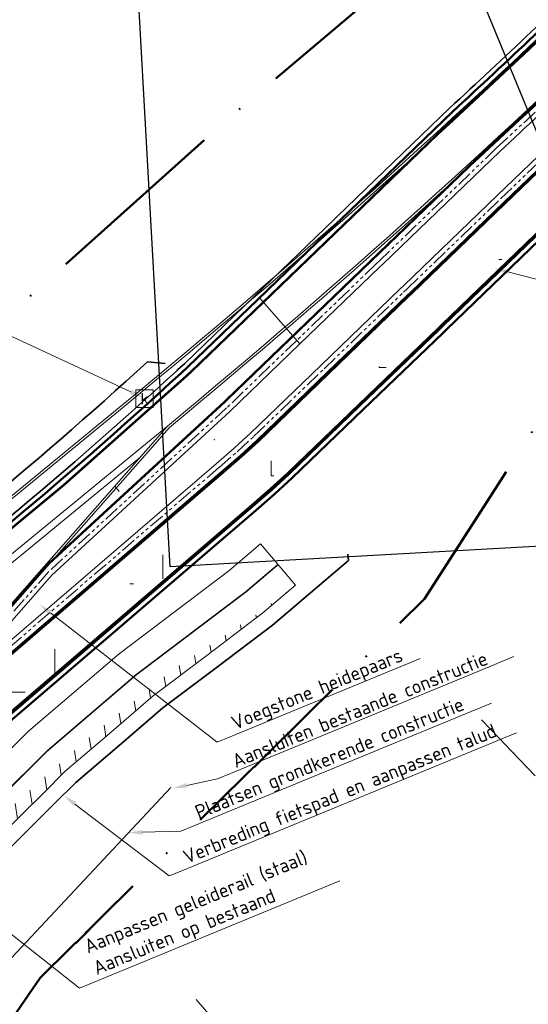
# Model space of a CAD drawing. Header units: metres. Extents: x 125342 to 129425, y 451189 to 457051.
# Tile 46 of 68: x 127607 to 127640, y 451770 to 451833. Entities that reach past the tile are written whole.
import ezdxf
from ezdxf import colors
from ezdxf.entities.mleader import LeaderData, LeaderLine
from ezdxf.enums import TextEntityAlignment as Align
from ezdxf.math import Vec2, Vec3

# ---------------------------------------------------------------- set-up
doc = ezdxf.new("R2010")
doc.units = ezdxf.units.M
for name, pattern in [('VH-RWSBAND', [24, 10, -2, 2, -2, 2, -2, 2, -2]), ('VW-3-3_STREEP', [6, 3, -3]), ('VW-30-270_STREEP', [3, 0.3, -2.7]), ('XX-CENTER', [8, 5, -1, 1, -1]), ('XX-PROJECTGRENS', [18, 12, -3, 0, -3])]:
    doc.linetypes.add(name, pattern=pattern)
doc.layers.get('Defpoints').update_dxf_attribs({"color": 30})
for name, color, linetype, lineweight in [('B-WE-KOLK-HERGEBRUIK', 1, 'Continuous', 25), ('B-WE-VH-KANTVERHARDING-G', 60, 'Continuous', 18), ('N-WE-BV-GELEIDECONSTRUCTIE_GELEIDERAIL-G', 210, 'BV-GELEIDERAIL', 35), ('N-WE-GK-KEERWAND_DAMWAND-G', 30, 'Continuous', 35), ('N-WE-GW-BERM-G', 90, 'Continuous', 35), ('N-WE-KG-GRENS_PROJECT_NIEUW-G', 7, 'XX-PROJECTGRENS', 50), ('N-WE-VH-KANTOPSLUITING_ACHTERKANTBAND-G', 5, 'Continuous', 35), ('N-WE-VH-KANTOPSLUITING_TROTTOIRBAND_RWS-G', 210, 'VH-RWSBAND', 35), ('N-WE-VH-KANTVERHARDING-G', 210, 'Continuous', 50), ('N-WE-VH-VERHARDING_ASFALT_FIETS_ZWART-O', 10, 'Continuous', 18), ('N-WE-VH-VERHARDING_VERBREDING_FUNDERING_FIETSPAD', 252, 'Continuous', 18), ('N-WE-VW-AANPIJLING-G', 7, 'Continuous', 18), ('N-WE-VW-MARKERING_LANGS_STREEP_30270_010-G', 7, 'VW-30-270_STREEP', 13), ('N-WE-VW-MARKERING_LANGS_STREEP_33_015-G', 7, 'VW-3-3_STREEP', 13), ('N-WE-VW-MARKERING_LANGS_STREEP_DOORGETROKKEN_015-G', 7, 'Continuous', 13), ('X-XX-AL-T18', 7, 'Continuous', 18), ('X-XX-AL-VERWIJZING_DOORSNEDE-G', 7, 'XX-CENTER', 18)]:
    doc.layers.add(name, color=color, linetype=linetype, lineweight=lineweight)
doc.layers.add('X-XX-AL-TEKENBLAD_HULPLIJN-G', color=2, linetype='Continuous', lineweight=18, plot=False)
doc.styles.add('NLCS-ISO', font='NLCS-ISO.ttf')
doc.styles.add('NLCS-ISO-M500-T18', font='NLCS-ISO.ttf', dxfattribs={"height": 0.9})
doc.linetypes.add('BV-GELEIDERAIL', pattern='A,10,-3,[108,NLCS.shx,S=1,R=0,X=0,Y=0],-3', length=16)

# ---------------------------------------------------------------- blocks, each defined once
blk = doc.blocks.new('Locatie dwarsprofiel2')
blk.add_point((0, 0))
at = {"layer": 'X-XX-AL-VERWIJZING_DOORSNEDE-G', "flags": 128}
blk.add_lwpolyline([(25, 0), (50, 0)], dxfattribs=at)
at = {"layer": 'X-XX-AL-VERWIJZING_DOORSNEDE-G', "linetype": 'Continuous', "style": 'NLCS-ISO'}
for tag, p in [('nummer1', (-50, -2)), ('nummer2', (50, -2))]:
    blk.add_attdef(tag, text='', height=5, dxfattribs=at).set_placement(p, align=Align.TOP_CENTER)

msp = doc.modelspace()

# ---------------------------------------------------------------- hatches: boundary and pattern name
at = {"layer": 'N-WE-VW-AANPIJLING-G'}
h = msp.add_hatch(dxfattribs=at)
h.set_pattern_fill('ANGLE', color=256)
h.set_pattern_definition([(0, (0, 0), (0, 6.985), [5.08, -1.905]), (90, (0, 0), (-6.985, 4e-16), [5.08, -1.905])])
edge = h.paths.add_edge_path()
edge.add_arc((127347.003, 452093.193), 400, 306.54136, 313.85906)
edge.add_line((127624.158, 451804.775), (127653.769, 451833.23))
edge.add_arc((127861.636, 451616.916), 300, 126.83141, 133.85906, ccw=False)
edge.add_line((127681.797, 451857.037), (127687.614, 451861.121))

# ---------------------------------------------------------------- linework, layer by layer
at = {"layer": 'B-WE-VH-KANTVERHARDING-G', "const_width": 0.15, "flags": 128}
msp.add_lwpolyline([(127626.883, 451810.139, 0.000028), (127626.883, 451810.139), (127626.883, 451810.14, 0.000028), (127626.883, 451810.14, 0.000028)], format="xyb", dxfattribs=at)
at = {"layer": 'Defpoints', "flags": 128}
for points in [[(127609.199, 451927.704), (128085.458, 451954.247), (128092.693, 451824.443), (127616.433, 451797.9)], [(127609.199, 451927.704), (128085.458, 451954.247), (128092.693, 451824.443), (127616.433, 451797.9)], [(127177.266, 451697.063), (127618.151, 451879.129), (127667.773, 451758.965), (127226.888, 451576.899)], [(127177.266, 451697.063), (127618.151, 451879.129), (127667.773, 451758.965), (127226.888, 451576.899)]]:
    msp.add_lwpolyline(points, close=True, dxfattribs=at)
at = {"layer": 'N-WE-GW-BERM-G', "flags": 128}
for points in [[(127616.108, 451811.019), (127614.967, 451811.139)], [(127627.902, 451798.717), (127627.936, 451798.298)]]:
    msp.add_lwpolyline(points, dxfattribs=at)
at = {"layer": 'N-WE-VW-MARKERING_LANGS_STREEP_30270_010-G', "const_width": 0.1, "flags": 128}
msp.add_lwpolyline([(127582.688, 451758.97), (127584.327, 451760.654), (127584.806, 451761.143), (127589.124, 451765.543), (127593.023, 451769.517), (127597.989, 451775.009), (127602.902, 451780.441), (127604.201, 451781.736), (127605.532, 451783.063), (127607.021, 451784.548), (127608.463, 451785.986), (127611.339, 451788.449), (127614.226, 451790.921), (127617.73, 451793.569), (127621.318, 451796.28), (127623.396, 451798.047)], dxfattribs=at)
at = {"layer": 'X-XX-AL-TEKENBLAD_HULPLIJN-G'}
for p, q in [((127624.802, 451812.301), (127622.215, 451815.244)), ((127603.15, 451792.097), (127616.25, 451806.979)), ((127603.255, 451791.988), (127616.378, 451806.898)), ((127613.126, 451802.75), (127612.842, 451803.098))]:
    msp.add_line(p, q, dxfattribs=at)
at = {"layer": 'X-XX-AL-TEKENBLAD_HULPLIJN-G', "flags": 128}
for points in [[(127626.571, 451810.464), (127631.704, 451815.405), (127631.941, 451815.633), (127637.97, 451821.435), (127645.419, 451828.583), (127649.534, 451832.531)], [(127649.638, 451832.423), (127645.522, 451828.475), (127638.074, 451821.327), (127632.045, 451815.525), (127631.808, 451815.297), (127626.675, 451810.356)], [(127628.582, 451808.374), (127633.715, 451813.315), (127633.952, 451813.543), (127639.979, 451819.344), (127647.426, 451826.491), (127651.542, 451830.439)], [(127651.645, 451830.331), (127647.53, 451826.382), (127640.083, 451819.236), (127634.056, 451813.435), (127633.819, 451813.207), (127628.686, 451808.266)], [(127582.84, 451773.426), (127594.215, 451782.501), (127603.606, 451790.207), (127619.783, 451804.089), (127620.957, 451805.105), (127622.018, 451806.082), (127626.571, 451810.464)], [(127626.675, 451810.356), (127622.121, 451805.973), (127621.057, 451804.993), (127619.881, 451803.975), (127603.702, 451790.092), (127594.309, 451782.385), (127582.933, 451773.309)], [(127577.033, 451778.836), (127589.277, 451788.604), (127613.365, 451808.368)], [(127613.46, 451808.252), (127589.371, 451788.488), (127577.121, 451778.714)], [(127584.648, 451771.159), (127596.039, 451780.247), (127605.47, 451787.985), (127621.677, 451801.892), (127622.888, 451802.942), (127624.006, 451803.97), (127628.582, 451808.374)], [(127628.686, 451808.266), (127624.108, 451803.86), (127622.988, 451802.83), (127621.775, 451801.779), (127605.566, 451787.87), (127596.133, 451780.13), (127584.742, 451771.042)], [(127578.737, 451776.485), (127591.101, 451786.35), (127615.204, 451806.126)], [(127614.421, 451804.902), (127591.384, 451786), (127579.001, 451776.12)]]:
    msp.add_lwpolyline(points, dxfattribs=at)
at = {"layer": 'X-XX-AL-TEKENBLAD_HULPLIJN-G', "extrusion": (0, 0, -1)}
for radius, end in [(500.3, 230.63099), (500.45, 230.63099), (503.2, 230.63099), (503.35, 230.47202)]:
    msp.add_arc((-127296.018, 452195.139), radius, 225.7161, end, dxfattribs=at)

# ---------------------------------------------------------------- next in the draw order: leaders
at = {"layer": 'X-XX-AL-T18'}
ml = msp.add_multileader_mtext('Standard', dxfattribs=at)
ml.set_content('Vervangen deklaag kunstwerk en aanpassen markering\\Pten behoeve van aanpassen wegindeling', color=7, style='NLCS-ISO-M500-T18')
ml.set_leader_properties(color=256, lineweight=-1)
ml.build(insert=Vec2(0, 0))
ml.multileader.update_dxf_attribs({"text_left_attachment_type": 5, "text_right_attachment_type": 5, "dogleg_length": 0.9, "arrow_head_size": 0.9})
ctx = ml.context
ctx.base_point, ctx.char_height, ctx.arrow_head_size, ctx.landing_gap_size, ctx.plane_origin, ctx.plane_x_axis, ctx.plane_y_axis = Vec3(127675.386, 451807.526), 0.9, 0.9, 0.45, Vec3(127663.932, 451800.413), Vec3(0.998451, 0.055646), Vec3(-0.055646, 0.998451)
ctx.left_attachment, ctx.right_attachment = 5, 5
notes = []
notes.append((ctx, [(0, (1, 1, 0), (127674.487, 451807.476), (0.998451, 0.055646), 0.9, [(0, [(127637.368, 451817.171)], 0, [])])]))
ctx.mtext.insert, ctx.mtext.text_direction, ctx.mtext.rotation, ctx.mtext.flow_direction = Vec3(127675.687, 451810.217), Vec3(0.998451, 0.055646), 0.055675, 5
ctx.mtext.has_bg_fill, ctx.mtext.bg_color, ctx.mtext.bg_scale_factor, ctx.mtext.bg_transparency, ctx.mtext.use_window_bg_color = 1, -1027028792, 1.5, 0, 1
ml = msp.add_multileader_mtext('Standard', dxfattribs=at)
ml.set_content('Plaatsen grondkerende constructie', color=7, style='NLCS-ISO-M500-T18')
ml.set_leader_properties(color=256, lineweight=-1)
ml.build(insert=Vec2(0, 0))
ml.multileader.update_dxf_attribs({"text_left_attachment_type": 5, "text_right_attachment_type": 5, "dogleg_length": 0.9, "arrow_head_size": 0.9})
ctx = ml.context
ctx.base_point, ctx.char_height, ctx.arrow_head_size, ctx.landing_gap_size, ctx.plane_origin, ctx.plane_x_axis, ctx.plane_y_axis = Vec3(127617.955, 451781.165), 0.9, 0.9, 0.45, Vec3(127637.344, 451794.773), Vec3(0.924546, 0.38107), Vec3(-0.38107, 0.924546)
ctx.left_attachment, ctx.right_attachment = 5, 5
notes.append((ctx, [(1, (1, 1, 0), (127617.123, 451780.822), (0.924546, 0.38107), 0.9, [(0, [(127613.739, 451780.723)], 0, [])])]))
ctx.mtext.insert, ctx.mtext.text_direction, ctx.mtext.rotation, ctx.mtext.flow_direction = Vec3(127617.925, 451782.418), Vec3(0.924546, 0.38107), 0.390954, 5
ctx.mtext.has_bg_fill, ctx.mtext.bg_color, ctx.mtext.bg_scale_factor, ctx.mtext.bg_transparency, ctx.mtext.use_window_bg_color = 1, -1027028792, 1.5, 0, 1
for ctx, leaders in notes:
    for number, flags, end, landing, length, lines in leaders:
        leader = LeaderData()
        leader.index, (leader.has_last_leader_line, leader.has_dogleg_vector, leader.attachment_direction) = number, flags
        leader.last_leader_point, leader.dogleg_vector, leader.dogleg_length = Vec3(end), Vec3(landing), length
        for number, points, colour, breaks in lines:
            line = LeaderLine()
            line.index, line.vertices, line.color, line.breaks = number, Vec3.list(points), colors.encode_raw_color(colour), breaks
            leader.lines.append(line)
        ctx.leaders.append(leader)

# ---------------------------------------------------------------- next in the draw order: linework, layer by layer
at = {"layer": 'N-WE-VH-KANTOPSLUITING_ACHTERKANTBAND-G', "linetype": 'Continuous', "lineweight": 13}
msp.add_lwpolyline([(127647.883, 451834.366, -0.006952), (127637.716, 451824.722), (127630.178, 451817.467), (127629.939, 451817.237), (127624.807, 451812.297), (127620.274, 451807.935), (127608.786, 451797.365), (127603.76, 451791.654, 0.932415), (127604.04, 451791.37), (127619.391, 451804.543), (127620.557, 451805.553), (127621.607, 451806.519), (127626.155, 451810.896), (127631.288, 451815.837), (127631.525, 451816.065), (127637.554, 451821.868), (127645.003, 451829.016)], format="xyb", dxfattribs=at)
at = {"layer": 'N-WE-VH-KANTOPSLUITING_TROTTOIRBAND_RWS-G', "lineweight": 0, "ltscale": 0.1}
msp.add_lwpolyline([(127647.674, 451834.581, -0.006954), (127637.51, 451824.94), (127629.97, 451817.683), (127629.731, 451817.454), (127624.599, 451812.513), (127620.069, 451808.153), (127608.572, 451797.575), (127603.535, 451791.852, 0.932415), (127604.236, 451791.143), (127619.587, 451804.316), (127620.757, 451805.329), (127621.812, 451806.3), (127626.363, 451810.68), (127626.363, 451810.68), (127631.496, 451815.621), (127631.733, 451815.849), (127637.762, 451821.652), (127645.211, 451828.8)], format="xyb", dxfattribs=at)

# ---------------------------------------------------------------- next in the draw order: leaders
at = {"layer": 'X-XX-AL-T18'}
ml = msp.add_multileader_mtext('Standard', dxfattribs=at)
ml.set_content('Verbreding fietspad en aanpassen talud', color=7, style='NLCS-ISO-M500-T18')
ml.set_leader_properties(color=256, lineweight=-1)
ml.build(insert=Vec2(0, 0))
ml.multileader.update_dxf_attribs({"text_left_attachment_type": 5, "text_right_attachment_type": 5, "dogleg_length": 0.9, "arrow_head_size": 0.9})
ctx = ml.context
ctx.base_point, ctx.char_height, ctx.arrow_head_size, ctx.landing_gap_size, ctx.plane_origin, ctx.plane_x_axis, ctx.plane_y_axis = Vec3(127617.185, 451778.273), 0.9, 0.9, 0.45, Vec3(127634.494, 451790.967), Vec3(0.924546, 0.38107), Vec3(-0.38107, 0.924546)
ctx.left_attachment, ctx.right_attachment = 5, 5
notes = []
notes.append((ctx, [(1, (1, 1, 0), (127616.353, 451777.93), (0.924546, 0.38107), 0.9, [(0, [(127609.552, 451783.123)], 0, [])])]))
ctx.mtext.insert, ctx.mtext.text_direction, ctx.mtext.rotation, ctx.mtext.flow_direction = Vec3(127617.155, 451779.526), Vec3(0.924546, 0.38107), 0.390954, 5
ctx.mtext.has_bg_fill, ctx.mtext.bg_color, ctx.mtext.bg_scale_factor, ctx.mtext.bg_transparency, ctx.mtext.use_window_bg_color = 1, -1027028792, 1.5, 0, 1
for ctx, leaders in notes:
    for number, flags, end, landing, length, lines in leaders:
        leader = LeaderData()
        leader.index, (leader.has_last_leader_line, leader.has_dogleg_vector, leader.attachment_direction) = number, flags
        leader.last_leader_point, leader.dogleg_vector, leader.dogleg_length = Vec3(end), Vec3(landing), length
        for number, points, colour, breaks in lines:
            line = LeaderLine()
            line.index, line.vertices, line.color, line.breaks = number, Vec3.list(points), colors.encode_raw_color(colour), breaks
            leader.lines.append(line)
        ctx.leaders.append(leader)

# ---------------------------------------------------------------- next in the draw order: linework, layer by layer
at = {"layer": 'N-WE-GK-KEERWAND_DAMWAND-G', "flags": 128}
msp.add_lwpolyline([(127616.476, 451783.647), (127616.469, 451783.64), (127606.19, 451772.656), (127601.314, 451767.266), (127597.019, 451761.809)], dxfattribs=at)
at = {"layer": 'N-WE-GW-BERM-G', "flags": 128}
msp.add_lwpolyline([(127589.268, 451761.763), (127591.086, 451763.617), (127595.025, 451767.631), (127600.029, 451773.164), (127604.894, 451778.543), (127606.142, 451779.788), (127607.473, 451781.115), (127608.963, 451782.601), (127610.331, 451783.965), (127613.128, 451786.36), (127615.951, 451788.778), (127619.388, 451791.375), (127623.039, 451794.134), (127627.936, 451798.298)], dxfattribs=at)
at = {"layer": 'N-WE-VW-MARKERING_LANGS_STREEP_30270_010-G', "const_width": 0.1, "flags": 128}
msp.add_lwpolyline([(127582.688, 451758.97), (127584.327, 451760.654), (127584.806, 451761.143), (127589.124, 451765.543), (127593.023, 451769.517), (127597.989, 451775.009), (127602.902, 451780.441), (127604.201, 451781.736), (127605.532, 451783.063), (127607.021, 451784.548), (127608.463, 451785.986), (127611.339, 451788.449), (127614.226, 451790.921), (127617.73, 451793.569), (127621.318, 451796.28), (127623.396, 451798.047)], dxfattribs=at)

# ---------------------------------------------------------------- next in the draw order: block references
at = {"layer": 'X-XX-AL-VERWIJZING_DOORSNEDE-G'}
for p, rotation in [((127619.287, 451806.106), 313.6557471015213), ((127601.681, 451788.812), 311.0395342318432)]:
    msp.add_blockref('Locatie dwarsprofiel2', p, dxfattribs=dict(at, rotation=rotation))

# ---------------------------------------------------------------- next in the draw order: leaders
at = {"layer": 'X-XX-AL-T18'}
ml = msp.add_multileader_mtext('Standard', dxfattribs=at)
ml.set_content('Aanpassen geleiderail (staal) ^JAansluiten op bestaand', color=7, style='NLCS-ISO-M500-T18')
ml.set_leader_properties(color=256, lineweight=-1)
ml.build(insert=Vec2(0, 0))
ml.multileader.update_dxf_attribs({"text_left_attachment_type": 5, "text_right_attachment_type": 5, "dogleg_length": 0.9, "arrow_head_size": 0.9})
ctx = ml.context
ctx.base_point, ctx.char_height, ctx.arrow_head_size, ctx.landing_gap_size, ctx.plane_origin, ctx.plane_x_axis, ctx.plane_y_axis = Vec3(127611.403, 451771.023), 0.9, 0.9, 0.45, Vec3(127623.116, 451788.302), Vec3(0.924546, 0.38107), Vec3(-0.38107, 0.924546)
ctx.left_attachment, ctx.right_attachment = 5, 5
notes = []
notes.append((ctx, [(1, (1, 1, 0), (127610.571, 451770.68), (0.924546, 0.38107), 0.9, [(0, [(127598.173, 451780.458)], 0, [])])]))
ctx.mtext.insert, ctx.mtext.text_direction, ctx.mtext.rotation, ctx.mtext.width, ctx.mtext.flow_direction = Vec3(127610.768, 451773.746), Vec3(0.924546, 0.38107), 0.390954, 17.59183, 5
ctx.mtext.has_bg_fill, ctx.mtext.bg_color, ctx.mtext.bg_scale_factor, ctx.mtext.bg_transparency, ctx.mtext.use_window_bg_color = 1, -1027028792, 1.5, 0, 1
for ctx, leaders in notes:
    for number, flags, end, landing, length, lines in leaders:
        leader = LeaderData()
        leader.index, (leader.has_last_leader_line, leader.has_dogleg_vector, leader.attachment_direction) = number, flags
        leader.last_leader_point, leader.dogleg_vector, leader.dogleg_length = Vec3(end), Vec3(landing), length
        for number, points, colour, breaks in lines:
            line = LeaderLine()
            line.index, line.vertices, line.color, line.breaks = number, Vec3.list(points), colors.encode_raw_color(colour), breaks
            leader.lines.append(line)
        ctx.leaders.append(leader)

# ---------------------------------------------------------------- next in the draw order: linework, layer by layer
at = {"layer": 'N-WE-GW-BERM-G', "flags": 128}
msp.add_lwpolyline([(127614.967, 451811.139, -0.025222), (127591.788, 451792.021), (127569.434, 451775.332, -0.047919), (127520.718, 451745.762, -0.025164), (127481.197, 451728.417, -0.025164)], format="xyb", dxfattribs=at)
at = {"layer": 'N-WE-VH-KANTVERHARDING-G', "flags": 128}
msp.add_lwpolyline([(127683.89, 451866.725), (127669.968, 451857.393), (127663.343, 451852.718), (127660.046, 451850.317), (127657.491, 451848.411), (127654.582, 451846.087), (127653.408, 451845.147), (127652.242, 451844.135), (127645.125, 451837.194, -0.007199), (127634.675, 451827.292), (127627.439, 451820.313), (127627.2, 451820.083), (127622.067, 451815.143), (127617.567, 451810.811), (127617.13, 451810.409, -0.026142), (127592.983, 451790.417), (127570.63, 451773.73, -0.047907), (127521.6, 451743.967, -0.033997), (127467.577, 451721.388), (127465.329, 451720.625)], format="xyb", dxfattribs=at)
msp.add_lwpolyline([(127583.152, 451769.39), (127596.322, 451779.897), (127603.174, 451785.519), (127605.759, 451787.64), (127621.971, 451801.552), (127623.188, 451802.606), (127624.314, 451803.642), (127628.894, 451808.05), (127634.027, 451812.991), (127634.264, 451813.219), (127640.291, 451819.02), (127647.738, 451826.166), (127651.853, 451830.114), (127651.855, 451830.116), (127657.627, 451835.654), (127658.75, 451836.68), (127659.941, 451837.788), (127664.582, 451841.794), (127671.415, 451847.849), (127678.56, 451853.644), (127681.436, 451855.845), (127685.975, 451859.318), (127687.831, 451860.797)], dxfattribs=at)
at = {"layer": 'N-WE-VW-MARKERING_LANGS_STREEP_33_015-G', "const_width": 0.15, "flags": 128}
msp.add_lwpolyline([(127684.124, 451866.377), (127670.181, 451857.084), (127663.561, 451852.413), (127660.268, 451850.015), (127657.721, 451848.114), (127654.816, 451845.795), (127653.648, 451844.859), (127652.496, 451843.859), (127645.387, 451836.926, -0.007196), (127634.933, 451827.019), (127627.699, 451820.043), (127627.46, 451819.813), (127622.327, 451814.872), (127617.824, 451810.538), (127617.384, 451810.133, -0.026142), (127593.207, 451790.117), (127570.855, 451773.429, -0.047905), (127521.765, 451743.63, -0.022157), (127483.671, 451726.731), (127481.739, 451725.992), (127480.313, 451725.522), (127465.318, 451720.466, -0.024181)], format="xyb", dxfattribs=at)
at = {"layer": 'N-WE-VW-MARKERING_LANGS_STREEP_33_015-G', "flags": 128}
msp.add_lwpolyline([(127584.695, 451771.101, 0.15, 0.15, 0), (127596.086, 451780.189, 0.15, 0.15, 0), (127605.518, 451787.928, 0.15, 0.15, 0), (127621.726, 451801.836, 0.15, 0.15, 0), (127622.938, 451802.886, 0.15, 0.15, 0), (127624.057, 451803.915, 0.15, 0.15, 0), (127628.634, 451808.32, 0.15, 0.15, 0), (127633.767, 451813.261, 0.15, 0.15, 0), (127634.004, 451813.489, 0.15, 0.15, 0), (127640.031, 451819.29, 0.15, 0.15, 0), (127647.478, 451826.437, 0.15, 0.15, 0), (127651.593, 451830.385, 0.15, 0.15, 0), (127651.595, 451830.387, 0.15, 0.15, 0), (127657.371, 451835.928, 0.15, 0.15, 0), (127658.496, 451836.956, 0.15, 0.15, 0), (127659.691, 451838.068, 0.15, 0.15, 0), (127664.335, 451842.076, 0.15, 0.15, 0), (127671.172, 451848.135, 0.15, 0.15, 0), (127678.328, 451853.939, 0.15, 0.15, 0), (127681.208, 451856.143, 0.15, 0.15, 0), (127685.744, 451859.614, 0.15, 0.15, 0), (127687.597, 451861.09, 0.15, 0.15, 0)], format="xyseb", dxfattribs=at)
at = {"layer": 'N-WE-VW-MARKERING_LANGS_STREEP_DOORGETROKKEN_015-G', "flags": 128}
msp.add_lwpolyline([(127685.714, 451864.005, 0.15, 0.15, 0), (127671.824, 451854.694, 0.15, 0.15, 0), (127666.894, 451851.215, 0.15, 0.15, 0), (127665.251, 451850.056, 0.15, 0.15, 0), (127661.989, 451847.681, 0.15, 0.15, 0), (127659.493, 451845.818, 0.15, 0.15, 0), (127656.627, 451843.529, 0.15, 0.15, 0), (127655.506, 451842.632, 0.15, 0.15, 0), (127654.461, 451841.725, 0.15, 0.15, 0), (127647.412, 451834.85, 0.15, 0.15, -0.006956), (127637.253, 451825.213, 0.15, 0.15, 0), (127629.71, 451817.953, 0.15, 0.15, 0), (127629.472, 451817.724, 0.15, 0.15, 0), (127624.339, 451812.783, 0.15, 0.15, 0), (127619.812, 451808.426, 0.15, 0.15, 0), (127608.303, 451797.837, 0.15, 0.15, 0), (127597.6, 451785.678, 0.15, 0.15, 0), (127580.531, 451772.077, 0, 0, 0)], format="xyseb", dxfattribs=at)
at = {"layer": 'N-WE-VW-MARKERING_LANGS_STREEP_DOORGETROKKEN_015-G', "const_width": 0.15, "flags": 128}
msp.add_lwpolyline([(127645.471, 451828.529), (127638.022, 451821.381), (127631.993, 451815.579), (127631.756, 451815.351), (127626.623, 451810.41), (127626.623, 451810.41), (127622.069, 451806.027), (127621.007, 451805.049), (127619.832, 451804.032), (127603.654, 451790.149), (127594.262, 451782.443), (127582.886, 451773.368, -0.004514), (127580.797, 451771.731)], format="xyb", dxfattribs=at)

# ---------------------------------------------------------------- next in the draw order: leaders
at = {"layer": 'X-XX-AL-T18'}
ml = msp.add_multileader_mtext('Standard', dxfattribs=at)
ml.set_content('Voegstone heidepaars', color=7, style='NLCS-ISO-M500-T18')
ml.set_leader_properties(color=256, lineweight=-1)
ml.build(insert=Vec2(0, 0))
ml.multileader.update_dxf_attribs({"text_left_attachment_type": 5, "text_right_attachment_type": 5, "dogleg_length": 0.9, "arrow_head_size": 0.9})
ctx = ml.context
ctx.base_point, ctx.char_height, ctx.arrow_head_size, ctx.landing_gap_size, ctx.plane_origin, ctx.plane_x_axis, ctx.plane_y_axis = Vec3(127620.3, 451786.92), 0.9, 0.9, 0.45, Vec3(127631.993, 451808.386), Vec3(0.924546, 0.38107), Vec3(-0.38107, 0.924546)
ctx.left_attachment, ctx.right_attachment = 5, 5
notes = []
notes.append((ctx, [(1, (1, 1, 0), (127619.468, 451786.578), (0.924546, 0.38107), 0.9, [(0, [(127607.976, 451795.468)], 0, [])])]))
ctx.mtext.insert, ctx.mtext.text_direction, ctx.mtext.rotation, ctx.mtext.flow_direction = Vec3(127620.27, 451788.174), Vec3(0.924546, 0.38107), 0.390954, 5
ctx.mtext.has_bg_fill, ctx.mtext.bg_color, ctx.mtext.bg_scale_factor, ctx.mtext.bg_transparency, ctx.mtext.use_window_bg_color = 1, -1027028792, 1.5, 0, 1
for ctx, leaders in notes:
    for number, flags, end, landing, length, lines in leaders:
        leader = LeaderData()
        leader.index, (leader.has_last_leader_line, leader.has_dogleg_vector, leader.attachment_direction) = number, flags
        leader.last_leader_point, leader.dogleg_vector, leader.dogleg_length = Vec3(end), Vec3(landing), length
        for number, points, colour, breaks in lines:
            line = LeaderLine()
            line.index, line.vertices, line.color, line.breaks = number, Vec3.list(points), colors.encode_raw_color(colour), breaks
            leader.lines.append(line)
        ctx.leaders.append(leader)

# ---------------------------------------------------------------- next in the draw order: leaders
ml = msp.add_multileader_mtext('Standard', dxfattribs=at)
ml.set_content('Aansluiten bestaande constructie', color=7, style='NLCS-ISO-M500-T18')
ml.set_leader_properties(color=256, lineweight=-1)
ml.build(insert=Vec2(0, 0))
ml.multileader.update_dxf_attribs({"text_left_attachment_type": 5, "text_right_attachment_type": 5, "dogleg_length": 0.9, "arrow_head_size": 0.9})
ctx = ml.context
ctx.base_point, ctx.char_height, ctx.arrow_head_size, ctx.landing_gap_size, ctx.plane_origin, ctx.plane_x_axis, ctx.plane_y_axis = Vec3(127620.314, 451784.547), 0.9, 0.9, 0.45, Vec3(127640.218, 451797.643), Vec3(0.924546, 0.38107), Vec3(-0.38107, 0.924546)
ctx.left_attachment, ctx.right_attachment = 5, 5
notes = []
notes.append((ctx, [(1, (1, 1, 0), (127619.482, 451784.204), (0.924546, 0.38107), 0.9, [(0, [(127616.613, 451783.593)], 0, [])])]))
ctx.mtext.insert, ctx.mtext.text_direction, ctx.mtext.rotation, ctx.mtext.flow_direction = Vec3(127620.318, 451785.717), Vec3(0.924546, 0.38107), 0.390954, 5
ctx.mtext.has_bg_fill, ctx.mtext.bg_color, ctx.mtext.bg_scale_factor, ctx.mtext.bg_transparency, ctx.mtext.use_window_bg_color = 1, -1027028792, 1.5, 0, 1
for ctx, leaders in notes:
    for number, flags, end, landing, length, lines in leaders:
        leader = LeaderData()
        leader.index, (leader.has_last_leader_line, leader.has_dogleg_vector, leader.attachment_direction) = number, flags
        leader.last_leader_point, leader.dogleg_vector, leader.dogleg_length = Vec3(end), Vec3(landing), length
        for number, points, colour, breaks in lines:
            line = LeaderLine()
            line.index, line.vertices, line.color, line.breaks = number, Vec3.list(points), colors.encode_raw_color(colour), breaks
            leader.lines.append(line)
        ctx.leaders.append(leader)

# ---------------------------------------------------------------- next in the draw order: hatches: boundary and pattern name
at = {"layer": 'N-WE-VH-VERHARDING_VERBREDING_FUNDERING_FIETSPAD'}
h = msp.add_hatch(dxfattribs=at)
h.set_pattern_fill('ANSI31', color=256, scale=0.34, angle=54)
edge = h.paths.add_edge_path()
edge.add_line((127594.297, 451768.317), (127599.287, 451773.835))
edge.add_line((127599.287, 451773.835), (127604.169, 451779.233))
edge.add_line((127604.169, 451779.233), (127605.436, 451780.496))
edge.add_line((127605.436, 451780.496), (127606.767, 451781.823))
edge.add_line((127606.767, 451781.823), (127608.257, 451783.309))
edge.add_line((127608.257, 451783.309), (127609.651, 451784.7))
edge.add_line((127609.651, 451784.7), (127612.478, 451787.12))
edge.add_line((127612.478, 451787.12), (127615.323, 451789.557))
edge.add_line((127615.323, 451789.557), (127618.785, 451792.173))
edge.add_line((127618.785, 451792.173), (127622.414, 451794.914))
edge.add_line((127622.414, 451794.914), (127624.529, 451796.714))
edge.add_line((127624.529, 451796.714), (127624.526, 451796.717))
edge.add_line((127624.526, 451796.717), (127622.071, 451794.873))
edge.add_line((127622.071, 451794.873), (127616.642, 451791.274))
edge.add_line((127616.642, 451791.274), (127611.009, 451786.728))
edge.add_line((127611.009, 451786.728), (127606.102, 451782.342))
edge.add_line((127606.102, 451782.342), (127605.743, 451782.021))
edge.add_line((127605.743, 451782.021), (127601.166, 451776.989))
edge.add_line((127601.166, 451776.989), (127599.462, 451775.154))
edge.add_line((127599.462, 451775.154), (127589.864, 451764.816))
edge.add_line((127589.864, 451764.816), (127584.961, 451759.972))
edge.add_line((127584.961, 451759.972), (127585.121, 451759.786))
edge.add_line((127585.121, 451759.786), (127582.914, 451757.658))
edge.add_arc((127585.578, 451755.278), 3.572, 138.22063, 150.29634)
edge.add_arc((127583.868, 451756.251), 1.605, 150.21525, 167.5051)
edge.add_arc((127590.103, 451754.863), 7.993, 167.46234, 170.35822)
edge.add_line((127582.223, 451756.202), (127582.444, 451756.372))
edge.add_line((127582.444, 451756.372), (127583.908, 451757.714))
edge.add_line((127583.908, 451757.714), (127585.579, 451759.431))
edge.add_line((127585.579, 451759.431), (127586.055, 451759.917))
edge.add_line((127586.055, 451759.917), (127590.373, 451764.317))
edge.add_line((127590.373, 451764.317), (127594.297, 451768.317))

# ---------------------------------------------------------------- next in the draw order: linework, layer by layer
at = {"layer": 'N-WE-BV-GELEIDECONSTRUCTIE_GELEIDERAIL-G', "ltscale": 0.5, "flags": 128}
msp.add_lwpolyline([(127774.424, 451902.367), (127770.657, 451901.874, 0.011044), (127761.515, 451900.438, 0.020471), (127756.617, 451899.349, 0.000738), (127745.829, 451896.463, 0.004776), (127744.004, 451895.955, 0.005582), (127735.375, 451893.367, 0.009596), (127730.498, 451891.742, 0.014878), (127725.114, 451889.647, 0.010248), (127716.389, 451885.736, 0.001509), (127705.678, 451880.423, 0.014408), (127701.821, 451878.355, 0.000051), (127693.193, 451873.209), (127683.723, 451866.975), (127669.798, 451857.64), (127663.168, 451852.962), (127659.868, 451850.559), (127657.308, 451848.648), (127654.394, 451846.322), (127653.215, 451845.378), (127652.039, 451844.356), (127644.916, 451837.409, -0.0072), (127634.47, 451827.51), (127627.231, 451820.529), (127626.992, 451820.3), (127621.859, 451815.359), (127617.362, 451811.03), (127616.927, 451810.63, -0.000002), (127616.805, 451810.518, -0.026004), (127592.803, 451790.658), (127570.451, 451773.97, -0.047909), (127521.468, 451744.236, -0.025428), (127481.365, 451726.662)], format="xyb", dxfattribs=at)
at = {"layer": 'N-WE-KG-GRENS_PROJECT_NIEUW-G', "flags": 128}
msp.add_lwpolyline([(129300.888, 452079.925), (129283.995, 452089.514), (129278.327, 452084.13), (129270.394, 452078.618), (129261.786, 452073.43), (129251.682, 452069.279), (129241.757, 452065.997), (129236.384, 452064.81), (129223.555, 452063.692), (129215.507, 452063.035), (129204.264, 452064.541), (129193.455, 452065.988), (129189.725, 452066.488), (129128.498, 452077.64), (129099.335, 452078.944), (129071.563, 452076.547), (128999.826, 452072.197), (128975.028, 452071.148), (128957.103, 452070.39), (128929.971, 452069.242), (128904.305, 452066.716), (128903.916, 452070.672), (128869.582, 452068.104), (128868.579, 452063.246), (128847.042, 452060.212), (128813.374, 452055.766), (128787.643, 452051.283), (128753.128, 452045.269), (128723.643, 452038.073), (128700.726, 452030.747), (128678.474, 452022.32), (128650.002, 452010.523), (128624.649, 451998.075), (128606.992, 451989.406), (128592.968, 451982.52), (128591.82, 451985.026), (128554.026, 451968.212), (128547.07, 451965.185), (128548.101, 451962.817), (128516.658, 451945.515), (128489.429, 451933.086), (128461.67, 451923.564), (128434.458, 451913.834), (128383.155, 451904.479), (128348.844, 451901.122), (128299.19, 451899.983), (128237.689, 451900.992), (128204.759, 451901.533), (128099.4, 451903.262), (128058.736, 451903.929), (128010.208, 451904.726), (127955.673, 451905.621), (127901.325, 451906.513), (127901.464, 451914.983), (127870.698, 451915.488), (127870.623, 451910.881), (127844.015, 451909.865), (127816.053, 451911.439), (127797.768, 451912.185), (127780.996, 451913.281), (127756.714, 451904.453), (127736.312, 451899.223), (127714.561, 451891.787), (127704.816, 451887.656), (127690.219, 451880.288), (127665.635, 451864.639), (127643.407, 451846.476), (127620.255, 451826.896), (127605.332, 451813.53), (127583.364, 451796.255), (127558.385, 451778.888), (127544.667, 451769.378), (127537.544, 451764.695), (127535.833, 451763.525), (127528.38, 451759.288), (127514.488, 451751.952), (127506.086, 451747.605), (127500.238, 451745.288), (127451.38, 451723.725), (127445.614, 451720.708), (127440.858, 451718.953), (127431.246, 451715.568), (127421.06, 451712.101), (127402.316, 451705.49), (127400.104, 451704.71), (127396.955, 451703.6), (127375.984, 451696.56), (127350.907, 451687.847), (127344.928, 451685.821), (127334.644, 451682.336), (127331.279, 451681.372), (127322.109, 451678.718), (127308.202, 451674.909), (127295.337, 451671.762), (127284.248, 451668.536), (127283.625, 451668.378), (127215.959, 451654.207), (127193.374, 451648.276), (127179.175, 451643.738), (127170.143, 451639.909), (127144.425, 451625.911), (127142.437, 451624.863), (127133.607, 451620.861), (127128.781, 451618.706), (127121.462, 451615.922), (127118.05, 451614.783), (127113.567, 451613.231), (127106.937, 451611.505), (127103.059, 451610.065), (127082.48, 451606.885), (127064.863, 451603.486), (127048.59, 451600.38), (127040.299, 451598.941), (127011.996, 451593.611), (127000.502, 451591.573), (126980.382, 451588.207), (126934.998, 451583.806), (126923.636, 451582.402), (126916.179, 451581.669), (126909.279, 451580.94), (126901.137, 451580.071), (126889.239, 451578.694), (126884.542, 451578.204), (126876.34, 451577.473), (126867.164, 451576.575), (126859.027, 451575.788), (126850.425, 451574.905), (126789.649, 451569.318), (126769.054, 451567.67), (126760.445, 451567.925), (126747.162, 451569.001), (126735.955, 451567.685), (126718.893, 451565.958), (126694.276, 451563.465), (126688.577, 451562.888), (126688.83, 451560.387), (126664.678, 451559.795), (126628.388, 451563.478), (126629.094, 451569.14), (126618.041, 451570.532), (126599.508, 451572.696), (126597.158, 451567.553), (126553.146, 451572.817), (126527.511, 451574.453), (126502.012, 451574.939), (126458.696, 451576.072), (126419.774, 451575.218), (126375.819, 451571.631), (126341.938, 451564.821), (126317.004, 451560.361), (126299.964, 451558.197), (126279.59, 451557.685), (126266.673, 451558.618), (126237.785, 451561.866), (126210.616, 451565.372), (126182.141, 451569.154), (126167.049, 451571.281), (126142.661, 451574.814), (126143.587, 451582.456), (126098.903, 451586.802), (126098.107, 451580.613), (126042.457, 451586.263), (126019.112, 451592.581), (126008.693, 451594.543), (126007.877, 451596.43), (125988.323, 451598.966), (125940.893, 451602.958), (125940.143, 451597.294), (125904.224, 451592.554), (125883.348, 451589.234), (125867.76, 451584.157), (125840.573, 451573.904), (125815.612, 451562.497), (125792.598, 451547.608), (125769.395, 451532.595), (125724.352, 451494.254), (125705.126, 451477.894), (125677.65, 451453.675), (125637.404, 451414.864), (125603.602, 451385.092), (125589.326, 451373.588), (125575.327, 451362.958), (125559.516, 451353.388), (125546.696, 451346.553), (125524.566, 451334.165), (125505.515, 451323.615), (125480.507, 451312.463), (125459.491, 451302.018), (125419.025, 451281.734), (125397.854, 451270.607), (125379.968, 451260.576), (125387.132, 451251.911), (125397.843, 451241.238), (125406.22, 451247.537), (125422.044, 451258.841), (125433.646, 451266.945), (125447.293, 451274.062), (125455.671, 451278.211), (125469.618, 451285.401), (125492.119, 451296.913), (125497.059, 451299.283), (125499.409, 451300.481), (125505.688, 451303.681), (125521.893, 451311.957), (125529.216, 451315.512), (125530.093, 451315.953), (125540.102, 451320.995), (125550.362, 451326.383), (125553.218, 451328.024), (125559.848, 451331.725), (125566.273, 451335.586), (125568.481, 451336.772), (125575.661, 451341.479), (125585.505, 451348.194), (125591.157, 451352.36), (125596.349, 451356.113), (125601.205, 451359.623), (125616.987, 451372.353), (125621.336, 451376.001), (125632.021, 451385.237), (125655.056, 451406.147), (125668.787, 451418.589), (125674.144, 451423.457), (125681.79, 451430.61), (125688.026, 451436.198), (125694.465, 451442.084), (125697.029, 451444.368), (125706.888, 451453.384), (125715.59, 451461.506), (125729.569, 451473.671), (125734.222, 451477.993), (125745.059, 451487.552), (125759.466, 451499.952), (125767.881, 451507.688), (125777.82, 451515.85), (125783.489, 451520.433), (125790.532, 451525.392), (125798.181, 451530.726), (125798.325, 451530.827), (125805.894, 451535.261), (125805.899, 451535.253), (125805.894, 451535.261), (125813.793, 451539.716), (125816.086, 451541.149), (125821.007, 451543.755), (125828.977, 451547.465), (125833.624, 451549.646), (125841.494, 451553.256), (125851.862, 451557.868), (125863.23, 451562.182), (125870.826, 451565.016), (125885.394, 451569.409), (125889.467, 451570.614), (125895.915, 451572.146), (125908.835, 451574.987), (125913.908, 451575.793), (125913.908, 451575.791), (125913.908, 451575.793), (125923.48, 451577.079), (125928.829, 451577.885), (125937.027, 451578.444), (125948.775, 451579.308), (125956.174, 451579.291), (125968.672, 451579.181), (125980.073, 451577.868), (125988.37, 451576.862), (125990.698, 451576.58), (125999.544, 451575.434), (126001.454, 451575.177), (126006.248, 451574.48), (126012.908, 451573.508), (126047.193, 451569.701), (126049.868, 451569.403), (126066.623, 451567.312), (126093.744, 451562.155), (126191.511, 451547.801), (126240.936, 451544.974), (126251.094, 451543.806), (126272.733, 451541.948), (126292.239, 451540.907), (126311.923, 451543.224), (126337.52, 451547.637), (126360.272, 451552.103), (126375.299, 451554.538), (126378.023, 451554.891), (126382.275, 451555.443), (126382.925, 451555.418), (126395.227, 451557.101), (126401.975, 451557.737), (126406.343, 451558.149), (126409.654, 451558.461), (126415.08, 451558.939), (126435.009, 451560.077), (126454.763, 451560.213), (126475.117, 451560.1), (126490.796, 451559.735), (126493.972, 451559.786), (126512.701, 451559.622), (126516.569, 451559.363), (126528.63, 451558.681), (126541.308, 451558.264), (126547.86, 451557.942), (126560.613, 451556.399), (126578.244, 451554.308), (126583.045, 451553.686), (126587.696, 451553.038), (126602.951, 451551.297), (126610.065, 451550.33), (126617.18, 451549.579), (126632.46, 451547.762), (126641.312, 451546.817), (126650.915, 451545.647), (126655.597, 451545.355), (126664.393, 451544.805), (126668.119, 451544.457), (126676.596, 451544.612), (126689.224, 451544.87), (126693.449, 451545.422), (126712.953, 451546.86), (126730.456, 451548.571), (126740.682, 451549.427), (126744.248, 451549.78), (126746.256, 451549.915), (126763.238, 451548.691), (126774.74, 451549.348), (126778.716, 451549.607), (126780.941, 451549.752), (126789.567, 451551.332), (126815.394, 451556.05), (126825.771, 451557.007), (126846.9, 451558.695), (126866.953, 451560.333), (126896.633, 451562.727), (126901.234, 451563.03), (126907.51, 451563.634), (126922.612, 451565.093), (126939.94, 451566.804), (126942.79, 451567.156), (126954.978, 451568.872), (126958.143, 451569.317), (126982.996, 451572.833), (126996.907, 451574.905), (126997.498, 451574.993), (126999.948, 451575.469), (127001.91, 451575.827), (127005.429, 451576.47), (127013.955, 451578.199), (127018.225, 451579.066), (127027.007, 451580.69), (127042.002, 451583.386), (127058.992, 451586.529), (127069.599, 451588.124), (127084.599, 451590.369), (127105.155, 451594.2), (127124.078, 451599.59), (127167.509, 451620.373), (127183.572, 451626.959), (127206.788, 451633.721), (127358.772, 451670.938), (127386.312, 451680.584), (127472.662, 451709.824), (127498.935, 451718.976), (127534.926, 451729.423), (127544.073, 451734.488), (127565.631, 451741.73), (127573.79, 451738.675), (127587.752, 451732.098), (127595.567, 451740.834), (127593.609, 451748.631), (127601.029, 451761.122), (127608.016, 451771.346), (127632.855, 451795.825), (127636.711, 451801.815), (127640.107, 451807.105), (127648.005, 451814.038), (127662.275, 451832.048), (127682.811, 451847.245), (127701.162, 451859.555), (127727.131, 451868.983), (127744.76, 451875.552), (127780.27, 451880.501), (127823.149, 451882.3), (127833.708, 451883.253), (127842.121, 451884.246), (127861.58, 451884.694), (127871.951, 451884.935), (127924.043, 451882.726), (127930.489, 451882.692), (127938.306, 451882.677), (127952.513, 451882.749), (127977.38, 451882.221), (128016.044, 451881.572), (128035.585, 451881.155), (128064.451, 451880.569), (128076.278, 451880.383), (128082.178, 451880.264), (128114.934, 451879.513), (128137.906, 451879.075), (128160.133, 451878.647), (128176.848, 451878.331), (128198.587, 451877.954), (128210.489, 451877.719), (128217.086, 451877.545), (128221.028, 451877.459), (128248.247, 451876.902), (128265.615, 451876.546), (128278.516, 451876.25), (128292.365, 451875.967), (128306.943, 451875.835), (128325.777, 451875.69), (128331.782, 451875.306), (128335.09, 451874.997), (128343.069, 451874.09), (128353.201, 451872.331), (128359.527, 451871.079), (128362.359, 451870.332), (128365.05, 451869.58), (128376.509, 451866.991), (128388.528, 451868.035), (128398.681, 451872.437), (128399.652, 451881.315), (128398.234, 451888.254), (128433.209, 451896.648), (128469.643, 451907.292), (128491.502, 451915.289), (128510.577, 451923.58), (128527.271, 451930.835), (128544.986, 451939.696), (128566.878, 451950.646), (128585.308, 451959.864), (128590.126, 451939.751), (128590.553, 451937.97), (128608.829, 451944.543), (128637.307, 451954.786), (128628.74, 451975.63), (128639.64, 451980.725), (128646.054, 451986.489), (128650.341, 451990.341), (128668.315, 451998.844), (128696.904, 452010.146), (128718.888, 452018.837), (128757.596, 452029.551), (128784.9, 452036.566), (128820.01, 452039.825), (128838.707, 452040.859), (128861.27, 452043.183), (128860.5, 452030.896), (128859.864, 452026.702), (128882.241, 452028.277), (128900.796, 452029.49), (128909.809, 452034.387, 0.005), (128910.141, 452034.572), (128916.732, 452038.325), (128921.769, 452040.785), (128922.845, 452041.28), (128927.328, 452043.09), (128929.697, 452043.84), (128930.15, 452043.942), (128937.187, 452045.225), (128940.435, 452045.699), (128946.097, 452046.241), (128948.676, 452046.474, -0.000713), (128948.693, 452046.476), (128999.871, 452050.949), (129022.884, 452053.029), (129027.471, 452053.456), (129029.344, 452053.63), (129035.562, 452054.038, -0.000296), (129054.009, 452055.632, -0.020631), (129088.243, 452057.152, 0.002469), (129115.723, 452056.855, -0.027474), (129126.246, 452056.215), (129146.31, 452053.882), (129195.537, 452045.11, 0.018306), (129226.524, 452040.752, 0.001809), (129229.601, 452040.445, 0.003318), (129231.207, 452040.311, 0.009794), (129236.59, 452040.004, 0.033065), (129246.96, 452040.013, 0.064188), (129266.051, 452043.734), (129267.309, 452044.071), (129271.082, 452045.276), (129283.31, 452053.007), (129286.004, 452055.521), (129286.631, 452056.219), (129287.888, 452057.628), (129292.088, 452064.711), (129300.888, 452079.925)], format="xyb", close=True, dxfattribs=at)
at = {"layer": 'N-WE-VH-VERHARDING_ASFALT_FIETS_ZWART-O', "flags": 128}
msp.add_lwpolyline([(127605.785, 451785.787), (127607.274, 451787.272), (127610.201, 451789.779), (127613.128, 451792.285), (127616.675, 451794.965), (127620.223, 451797.646), (127622.262, 451799.38), (127624.529, 451796.714), (127622.414, 451794.914), (127618.785, 451792.173), (127615.323, 451789.557), (127612.478, 451787.12), (127609.651, 451784.7), (127608.257, 451783.309), (127606.767, 451781.823), (127605.436, 451780.496)], dxfattribs=at)

# ---------------------------------------------------------------- next in the draw order: leaders
at = {"layer": 'X-XX-AL-T18'}
ml = msp.add_multileader_mtext('Standard', dxfattribs=at)
ml.set_content('Verplaatsen kolk met instroomvoorziening', color=7, style='NLCS-ISO-M500-T18')
ml.set_leader_properties(color=256, lineweight=-1)
ml.build(insert=Vec2(0, 0))
ml.multileader.update_dxf_attribs({"text_left_attachment_type": 5, "text_right_attachment_type": 5, "dogleg_length": 0.9, "arrow_head_size": 0.9})
ctx = ml.context
ctx.base_point, ctx.char_height, ctx.arrow_head_size, ctx.landing_gap_size, ctx.plane_origin, ctx.plane_x_axis, ctx.plane_y_axis = Vec3(127591.268, 451808.675), 0.9, 0.9, 0.45, Vec3(127607.589, 451834.026), Vec3(0.924546, 0.38107), Vec3(-0.38107, 0.924546)
ctx.left_attachment, ctx.right_attachment = 5, 5
notes = []
notes.append((ctx, [(0, (1, 1, 0), (127603.833, 451813.854), (-0.924546, -0.38107), 0.9, [(0, [(127614.69, 451808.813)], 0, [])])]))
ctx.mtext.insert, ctx.mtext.text_direction, ctx.mtext.rotation, ctx.mtext.width, ctx.mtext.flow_direction = Vec3(127590.667, 451811.315), Vec3(0.924546, 0.38107), 0.390954, 12.64038, 5
ctx.mtext.has_bg_fill, ctx.mtext.bg_color, ctx.mtext.bg_scale_factor, ctx.mtext.bg_transparency, ctx.mtext.use_window_bg_color = 1, -1027028792, 1.5, 0, 1
for ctx, leaders in notes:
    for number, flags, end, landing, length, lines in leaders:
        leader = LeaderData()
        leader.index, (leader.has_last_leader_line, leader.has_dogleg_vector, leader.attachment_direction) = number, flags
        leader.last_leader_point, leader.dogleg_vector, leader.dogleg_length = Vec3(end), Vec3(landing), length
        for number, points, colour, breaks in lines:
            line = LeaderLine()
            line.index, line.vertices, line.color, line.breaks = number, Vec3.list(points), colors.encode_raw_color(colour), breaks
            leader.lines.append(line)
        ctx.leaders.append(leader)

# ---------------------------------------------------------------- next in the draw order: linework, layer by layer
at = {"layer": 'B-WE-KOLK-HERGEBRUIK', "linetype": 'ByBlock', "lineweight": 18}
msp.add_lwpolyline([(127614.205, 451808.189), (127615.33, 451808.189), (127615.33, 451809.314), (127614.205, 451809.314)], close=True, dxfattribs=at)

# ---------------------------------------------------------------- next in the draw order: texts
at = {"layer": 'B-WE-KOLK-HERGEBRUIK', "linetype": 'ByBlock', "lineweight": 18, "style": 'NLCS-ISO'}
msp.add_text('k', height=0.75, dxfattribs=at).set_placement((127614.768, 451808.752), align=Align.MIDDLE_CENTER)

doc.saveas('drawing.dxf')
